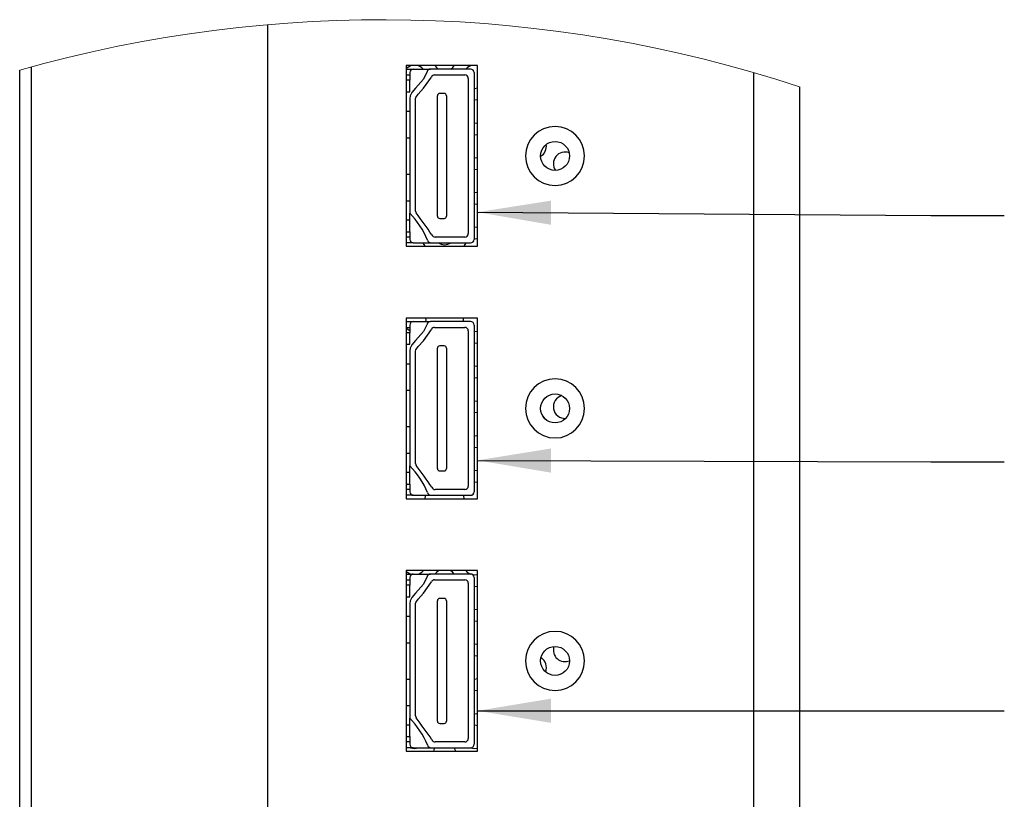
# Model space of a CAD drawing. Header units: millimetres. Extents: x 19 to 844, y 7 to 552.
# Tile 54 of 81: x 96 to 138, y 464 to 498. Entities that reach past the tile are written whole.
import ezdxf

# ---------------------------------------------------------------- set-up
doc = ezdxf.new("R2010")
doc.units = ezdxf.units.MM
doc.styles.get("Standard").update_dxf_attribs({"font": 'GOTHIC.TTF'})
doc.dimstyles.new('SLDDIMSTYLE4', dxfattribs={"dimtxt": 0.18, "dimasz": 3.175, "dimexe": 0, "dimexo": 0.0625, "dimgap": 0, "dimtad": 0, "dimtih": 1, "dimtoh": 1, "dimdec": 0, "dimrnd": 1e-09, "dimzin": 0, "dimdsep": 46, "dimtxsty": 'STANDARD', "dimsah": 1, "dimcen": 0.09, "dimadec": 0, "dimazin": 0, "dimtfac": 3.175, "dimtdec": 0, "dimtofl": 0, "dimtmove": 0, "dimatfit": 3, "dimfxl": 1, "dimfrac": 2, "dimtolj": 1, "dimtzin": 0, "dimarcsym": 0})

msp = doc.modelspace()

# ---------------------------------------------------------------- linework, layer by layer
at = {"color": 7, "linetype": 'Continuous', "lineweight": 25}
for p, q in [((106.341, 497.853), (106.341, 395.815)), ((95.641, 385.353), (95.641, 495.89)), ((96.141, 496.03), (96.141, 385.214)), ((115.414, 496.086), (112.339, 496.086)), ((112.339, 496.086), (112.339, 488.286)), ((112.339, 495.936), (112.641, 495.936)), ((112.641, 495.936), (113.385, 495.936)), ((115.116, 495.936), (113.385, 495.936)), ((115.414, 488.286), (115.414, 496.086)), ((112.339, 495.686), (112.491, 495.686)), ((112.491, 495.456), (112.339, 495.456)), ((112.491, 495.786), (112.491, 495.456)), ((112.491, 494.956), (112.491, 495.456)), ((113.561, 495.686), (114.866, 495.686)), ((115.016, 495.536), (115.016, 488.836)), ((115.266, 495.786), (115.266, 488.586)), ((127.329, 495.79), (127.329, 397.005)), ((129.329, 495.17), (129.329, 386.074)), ((112.491, 494.661), (112.491, 489.711)), ((112.741, 489.809), (112.741, 494.661)), ((113.683, 489.586), (113.683, 494.786)), ((113.973, 494.886), (113.783, 494.886)), ((114.073, 494.786), (114.073, 489.586)), ((115.291, 494.605), (115.266, 494.605)), ((115.414, 494.59), (115.291, 494.605)), ((112.339, 494.116), (112.491, 494.116)), ((112.339, 492.972), (112.491, 492.972)), ((115.291, 493.105), (115.266, 493.105)), ((115.414, 493.09), (115.291, 493.105)), ((112.339, 491.4), (112.491, 491.4)), ((115.291, 491.605), (115.266, 491.605)), ((115.414, 491.59), (115.291, 491.605)), ((112.339, 490.256), (112.491, 490.256)), ((115.291, 490.105), (115.266, 490.105)), ((115.414, 490.09), (115.291, 490.105)), ((112.491, 489.416), (112.491, 489.711)), ((112.491, 488.916), (112.491, 489.416)), ((113.783, 489.486), (113.973, 489.486)), ((112.339, 488.916), (112.491, 488.916)), ((112.491, 488.686), (112.339, 488.686)), ((112.491, 488.916), (112.491, 488.586)), ((114.866, 488.686), (113.585, 488.686)), ((112.641, 488.436), (112.339, 488.436)), ((112.339, 488.286), (115.414, 488.286)), ((112.641, 488.436), (113.4, 488.436)), ((113.4, 488.436), (115.116, 488.436)), ((115.291, 488.605), (115.266, 488.605)), ((115.414, 488.59), (115.291, 488.605)), ((115.414, 485.186), (112.339, 485.186)), ((112.339, 485.186), (112.339, 477.386)), ((112.339, 485.036), (112.641, 485.036)), ((112.491, 484.886), (112.491, 484.556)), ((112.641, 485.036), (113.385, 485.036)), ((115.116, 485.036), (113.385, 485.036)), ((115.266, 484.886), (115.266, 477.686)), ((115.414, 477.386), (115.414, 485.186)), ((112.339, 484.786), (112.491, 484.786)), ((112.339, 484.749), (112.491, 484.647)), ((112.491, 484.556), (112.339, 484.556)), ((112.491, 484.056), (112.491, 484.556)), ((113.561, 484.786), (114.866, 484.786)), ((115.016, 484.636), (115.016, 477.936)), ((113.973, 483.986), (113.783, 483.986)), ((115.291, 484.105), (115.266, 484.105)), ((115.414, 484.09), (115.291, 484.105)), ((112.491, 483.761), (112.491, 478.811)), ((112.741, 478.909), (112.741, 483.761)), ((113.683, 478.686), (113.683, 483.886)), ((114.073, 483.886), (114.073, 478.686)), ((112.339, 483.216), (112.491, 483.216)), ((115.291, 482.605), (115.266, 482.605)), ((115.414, 482.59), (115.291, 482.605)), ((112.339, 482.072), (112.491, 482.072)), ((115.291, 481.105), (115.266, 481.105)), ((115.414, 481.09), (115.291, 481.105)), ((112.339, 480.5), (112.491, 480.5)), ((112.339, 479.356), (112.491, 479.356)), ((115.291, 479.605), (115.266, 479.605)), ((115.414, 479.59), (115.291, 479.605)), ((112.491, 478.516), (112.491, 478.811)), ((112.491, 478.016), (112.491, 478.516)), ((113.783, 478.586), (113.973, 478.586)), ((112.339, 478.016), (112.491, 478.016)), ((112.406, 478.016), (112.339, 477.961)), ((112.491, 478.016), (112.491, 477.686)), ((115.291, 478.105), (115.266, 478.105)), ((115.414, 478.09), (115.291, 478.105)), ((112.491, 477.786), (112.339, 477.786)), ((114.866, 477.786), (113.585, 477.786)), ((112.641, 477.536), (112.339, 477.536)), ((112.339, 477.386), (115.414, 477.386)), ((112.641, 477.536), (113.4, 477.536)), ((113.4, 477.536), (115.116, 477.536)), ((115.414, 474.286), (112.339, 474.286)), ((112.339, 474.286), (112.339, 466.486)), ((115.414, 466.486), (115.414, 474.286)), ((112.339, 474.136), (112.641, 474.136)), ((112.339, 473.886), (112.491, 473.886)), ((112.491, 473.986), (112.491, 473.656)), ((112.641, 474.136), (113.385, 474.136)), ((115.116, 474.136), (113.385, 474.136)), ((113.561, 473.886), (114.866, 473.886)), ((115.266, 473.986), (115.266, 466.786)), ((112.491, 473.656), (112.339, 473.656)), ((112.491, 473.156), (112.491, 473.656)), ((115.016, 473.736), (115.016, 467.036)), ((115.291, 473.605), (115.266, 473.605)), ((115.414, 473.59), (115.291, 473.605)), ((113.683, 467.786), (113.683, 472.986)), ((113.973, 473.086), (113.783, 473.086)), ((114.073, 472.986), (114.073, 467.786)), ((112.491, 472.861), (112.491, 467.911)), ((112.741, 468.009), (112.741, 472.861)), ((112.339, 472.316), (112.491, 472.316)), ((115.291, 472.105), (115.266, 472.105)), ((115.414, 472.09), (115.291, 472.105)), ((112.339, 471.172), (112.491, 471.172)), ((115.291, 470.605), (115.266, 470.605)), ((115.414, 470.59), (115.291, 470.605)), ((112.339, 469.6), (112.491, 469.6)), ((115.291, 469.105), (115.266, 469.105)), ((115.414, 469.09), (115.291, 469.105)), ((112.339, 468.456), (112.491, 468.456)), ((112.491, 467.616), (112.491, 467.911)), ((112.491, 467.116), (112.491, 467.616)), ((113.783, 467.686), (113.973, 467.686)), ((115.291, 467.605), (115.266, 467.605)), ((115.414, 467.59), (115.291, 467.605)), ((112.339, 467.116), (112.491, 467.116)), ((112.491, 467.116), (112.491, 466.786)), ((112.491, 466.886), (112.339, 466.886)), ((112.641, 466.636), (112.339, 466.636)), ((112.641, 466.636), (113.4, 466.636)), ((113.4, 466.636), (115.116, 466.636)), ((114.866, 466.886), (113.585, 466.886)), ((112.339, 466.486), (115.414, 466.486))]:
    msp.add_line(p, q, dxfattribs=at)
at = {"color": 8, "linetype": 'Continuous', "lineweight": 25}
for p, q in [((112.339, 494.956), (112.491, 494.956)), ((112.491, 489.416), (112.339, 489.416)), ((112.339, 484.056), (112.491, 484.056)), ((112.491, 478.516), (112.339, 478.516)), ((112.339, 473.156), (112.491, 473.156)), ((112.491, 467.616), (112.339, 467.616))]:
    msp.add_line(p, q, dxfattribs=at)
at = {"color": 7, "linetype": 'Continuous', "lineweight": 25, "flags": 128}
for points in [[(112.554, 496.086), (112.499, 496.067), (112.339, 495.961)], [(113.569, 496.086), (113.637, 496.002), (113.718, 495.936)], [(114.263, 495.936), (114.344, 496.002), (114.412, 496.086)], [(113.24, 495.827), (113.088, 495.505), (112.741, 495.117), (112.585, 494.925), (112.511, 494.781), (112.491, 494.661)], [(112.741, 494.661), (112.752, 494.714), (112.848, 494.859), (113.081, 495.111), (113.423, 495.595)], [(115.266, 495.106), (115.291, 495.105), (115.414, 495.121)], [(115.266, 493.606), (115.291, 493.605), (115.414, 493.621)], [(115.266, 492.106), (115.291, 492.105), (115.414, 492.121)], [(115.266, 490.606), (115.291, 490.605), (115.414, 490.621)], [(115.266, 489.106), (115.291, 489.105), (115.414, 489.121)], [(113.157, 488.286), (113.153, 488.297), (113.065, 488.436)], [(114.916, 488.436), (114.829, 488.297), (114.824, 488.286)], [(113.24, 484.927), (113.088, 484.605), (112.741, 484.217), (112.585, 484.025), (112.511, 483.881), (112.491, 483.761)], [(113.186, 485.036), (113.191, 485.105), (113.184, 485.186)], [(114.797, 485.186), (114.791, 485.105), (114.795, 485.036)], [(112.741, 483.761), (112.752, 483.814), (112.848, 483.959), (113.081, 484.211), (113.423, 484.695)], [(115.266, 484.606), (115.291, 484.605), (115.414, 484.621)], [(115.266, 483.106), (115.291, 483.105), (115.414, 483.121)], [(115.266, 481.606), (115.291, 481.605), (115.414, 481.621)], [(118.337, 480.831), (118.244, 480.959), (118.219, 480.982)], [(115.266, 480.106), (115.291, 480.105), (115.414, 480.121)], [(115.266, 478.606), (115.291, 478.605), (115.414, 478.621)], [(113.14, 477.386), (113.153, 477.414), (113.186, 477.536)], [(114.795, 477.536), (114.829, 477.414), (114.841, 477.386)], [(112.339, 474.249), (112.499, 474.143), (112.517, 474.136)], [(113.737, 474.286), (113.637, 474.209), (113.577, 474.136)], [(114.404, 474.136), (114.344, 474.209), (114.244, 474.286)], [(113.24, 474.027), (113.088, 473.705), (112.741, 473.317), (112.585, 473.125), (112.511, 472.981), (112.491, 472.861)], [(112.741, 472.861), (112.752, 472.914), (112.848, 473.059), (113.081, 473.311), (113.423, 473.795)], [(115.193, 474.115), (115.291, 474.105), (115.414, 474.121)], [(115.266, 472.606), (115.291, 472.605), (115.414, 472.621)], [(115.266, 471.106), (115.291, 471.105), (115.414, 471.121)], [(115.266, 469.606), (115.291, 469.605), (115.414, 469.621)], [(119.07, 469.84), (118.999, 469.817), (118.934, 469.784)], [(115.266, 468.106), (115.291, 468.105), (115.414, 468.121)], [(112.517, 466.636), (112.691, 466.605), (112.864, 466.636)], [(113.577, 466.636), (113.529, 466.547), (113.508, 466.486)], [(114.473, 466.486), (114.453, 466.547), (114.404, 466.636)], [(115.117, 466.636), (115.291, 466.605), (115.414, 466.621)]]:
    msp.add_lwpolyline(points, dxfattribs=at)
at = {"color": 7, "linetype": 'Continuous', "lineweight": 25}
for centre in [(118.765, 492.186), (118.765, 481.286), (118.765, 470.386)]:
    msp.add_circle(centre, 0.625, dxfattribs=at)
at = {"color": 7, "linetype": 'Continuous', "lineweight": 18}
msp.add_arc((111.31, 440.622), 57.447, 71.7199, 105.82898, dxfattribs=at)
at = {"color": 7, "linetype": 'Continuous', "lineweight": 25}
for centre, radius, start, end in [((112.641, 495.786), 0.15, 90, 180), ((112.691, 495.605), 0.5, 41.4485, 74.1487), ((113.385, 495.786), 0.15, 89.9999, 164.3403), ((115.291, 495.605), 0.5, 105.8543, 138.5486), ((115.116, 495.786), 0.15, 0, 90), ((113.561, 495.536), 0.15, 90.0001, 156.8463), ((114.866, 495.536), 0.15, 0.0008, 90), ((113.783, 494.786), 0.1, 89.9998, 180.0013), ((113.973, 494.786), 0.1, 359.9987, 90.0002), ((118.765, 492.186), 1.275, 0, 180), ((117.891, 492.605), 0.5, 299.9609, 8.8385), ((118.765, 492.186), 1.275, 180, 360), ((119.191, 491.855), 0.5, 68.2697, 215.9683), ((109.964, 487.213), 3.553, 22.2096, 44.6677), ((112.891, 489.809), 0.15, 179.9987, 214.1249), ((93.171, 474.922), 24.558, 34.3566, 37.0696), ((113.783, 489.586), 0.1, 179.998, 270.002), ((113.973, 489.586), 0.1, 269.998, 0.002), ((113.585, 488.836), 0.15, 201.6499, 269.9994), ((114.866, 488.836), 0.15, 270, 359.9992), ((112.641, 488.586), 0.15, 180, 270), ((113.4, 488.586), 0.15, 191.456, 270.0005), ((113.991, 488.855), 0.5, 236.9328, 303.0672), ((115.116, 488.586), 0.15, 270, 360), ((112.641, 484.886), 0.15, 90.0013, 179.9995), ((113.385, 484.886), 0.15, 89.9997, 164.3414), ((115.116, 484.886), 0.15, 0.0005, 89.9987), ((113.561, 484.636), 0.15, 90.0001, 156.8463), ((114.866, 484.636), 0.15, 0.0005, 89.9987), ((113.783, 483.886), 0.1, 89.998, 180.001), ((113.973, 483.886), 0.1, 359.999, 90.002), ((118.765, 481.286), 1.275, 0, 180), ((119.191, 481.355), 0.5, 105.2272, 273.2009), ((118.765, 481.286), 1.275, 180, 0), ((112.891, 478.909), 0.15, 179.9987, 214.1249), ((109.964, 476.313), 3.553, 22.2097, 44.6678), ((93.171, 464.022), 24.558, 34.3566, 37.0696), ((113.783, 478.686), 0.1, 179.999, 270.002), ((113.973, 478.686), 0.1, 269.998, 0.001), ((112.641, 477.686), 0.15, 179.9995, 270.0012), ((113.4, 477.686), 0.15, 191.456, 270.0005), ((113.585, 477.936), 0.15, 201.6486, 269.9996), ((114.866, 477.936), 0.15, 270.0013, 359.9995), ((115.116, 477.686), 0.15, 269.9988, 0.0005), ((112.69, 474.605), 0.5, 290.2814, 320.3493), ((115.291, 474.605), 0.5, 219.6447, 249.7273), ((112.641, 473.986), 0.15, 89.9988, 180.0005), ((113.385, 473.986), 0.15, 90, 164.3392), ((113.561, 473.736), 0.15, 90.0001, 156.8463), ((114.866, 473.736), 0.15, 359.9995, 90.0012), ((115.116, 473.986), 0.15, 359.9995, 90.0012), ((113.783, 472.986), 0.1, 89.998, 180.0031), ((113.973, 472.986), 0.1, 359.9969, 90.002), ((118.765, 470.386), 1.275, 0, 180), ((119.191, 470.855), 0.5, 162.0661, 293.5097), ((118.765, 470.386), 1.275, 180, 360), ((117.891, 470.105), 0.5, 337.7616, 57.8618), ((109.964, 465.413), 3.553, 22.2089, 44.6685), ((112.891, 468.009), 0.15, 179.9987, 214.1249), ((93.157, 453.112), 24.576, 34.3575, 37.0685), ((113.783, 467.786), 0.1, 180.0005, 269.9984), ((113.973, 467.786), 0.1, 270.0016, 359.9995), ((113.585, 467.036), 0.15, 201.6511, 269.9991), ((114.866, 467.036), 0.15, 269.9988, 0.0005), ((112.641, 466.786), 0.15, 180.002, 269.9987), ((113.4, 466.786), 0.15, 191.456, 270.0005), ((115.116, 466.786), 0.15, 270.0013, 359.998)]:
    msp.add_arc(centre, radius, start, end, dxfattribs=at)

# ---------------------------------------------------------------- leaders
at = {"color": 7, "linetype": 'Continuous', "lineweight": 0}
for points in [[(115.414, 489.759), (134.993, 489.616), (138.168, 489.616)], [(115.414, 479.045), (134.993, 478.985), (138.168, 478.985)], [(115.414, 468.233), (134.993, 468.238), (138.168, 468.238)]]:
    msp.add_leader(points, dimstyle='SLDDIMSTYLE4', dxfattribs=at)

doc.saveas('drawing.dxf')
